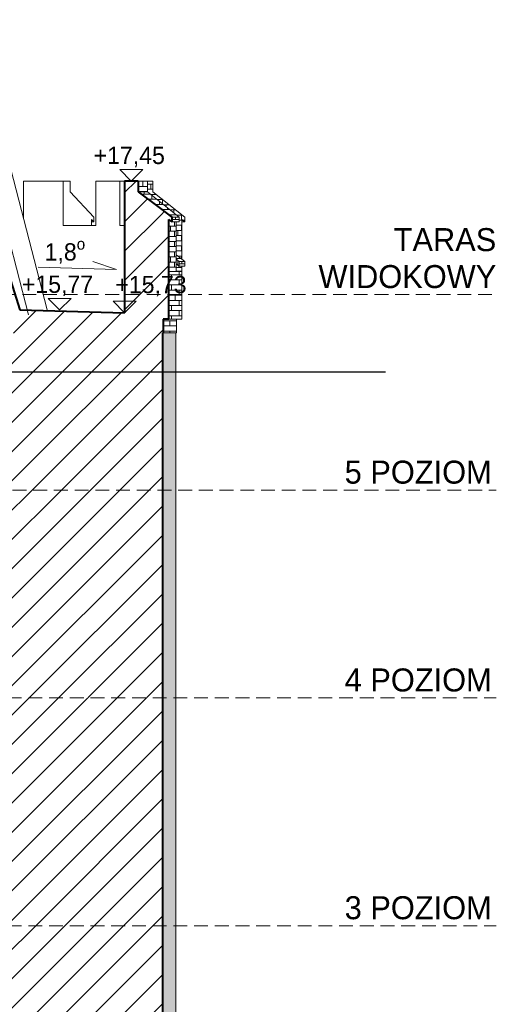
# Model space of a CAD drawing. Header units: millimetres. Extents: x 67877 to 166263, y -957 to 33454.
# Tile 78 of 98: x 84198 to 90411, y 13801 to 26640. Entities that reach past the tile are written whole.
import ezdxf

# ---------------------------------------------------------------- set-up
doc = ezdxf.new("R2010")
doc.units = ezdxf.units.MM
doc.linetypes.add('Przerywana gęsta', pattern=[135, 90, -45])
doc.linetypes.add('Wipeout_Contour', pattern=[1000, 0, -1000])
for name, color, linetype, lineweight in [('0_Nr_pióra__1', 7, 'Continuous', 13), ('0_Nr_pióra__102', 9, 'Continuous', 5), ('0_Nr_pióra__103', 7, 'Continuous', 5), ('0_Nr_pióra__27', 7, 'Continuous', 40), ('0_Nr_pióra__7', 7, 'Continuous', 20), ('0_Nr_pióra__90', 7, 'Continuous', 13), ('inw_schody zewnętrzne_Nr_pióra__1', 7, 'Continuous', 13), ('inw_schody zewnętrzne_Nr_pióra__27', 7, 'Continuous', 40), ('inw_schody zewnętrzne_Nr_pióra__87', 7, 'Continuous', 13), ('inw_ściany zewnętrzne_Nr_pióra__61', 251, 'Continuous', 13), ('inw_ściany zewnętrzne_Nr_pióra__87', 7, 'Continuous', 13)]:
    doc.layers.add(name, color=color, linetype=linetype, lineweight=lineweight)
doc.layers.add('inw_schody zewnętrzne', color=7, linetype='Continuous')
doc.styles.add('STYL_AUTOMATYCZNY_1', font='GOTHIC.TTF')
pattern_1 = [(45, (51469.33, 7089.58), (-190.9188, 190.9188), [])]

# ---------------------------------------------------------------- blocks, each defined once
blk = doc.blocks.new('Wymiary_59_4', base_point=(772980, 19993))
at = {"layer": '0_Nr_pióra__1', "linetype": 'Continuous'}
for p, q in [((772980, 19993), (772830, 20143)), ((772830, 20143), (773130, 20143)), ((773130, 20143), (772980, 19993))]:
    blk.add_line(p, q, dxfattribs=at)
at = {"layer": '0_Nr_pióra__1', "insert": (772489, 20173), "char_height": 225, "attachment_point": 7, "style": 'STYL_AUTOMATYCZNY_1'}
blk.add_mtext('\\A1;{\\pql;\\fCentury Gothic|b0|i0|c238|p34;+15,77}', dxfattribs=at)
blk = doc.blocks.new('Wymiary_66_4', base_point=(773915, 21673))
at = {"layer": '0_Nr_pióra__1', "linetype": 'Continuous'}
for p, q in [((773915, 21673), (773765, 21823)), ((773765, 21823), (774065, 21823)), ((774065, 21823), (773915, 21673))]:
    blk.add_line(p, q, dxfattribs=at)
at = {"layer": '0_Nr_pióra__1', "insert": (773424, 21853), "char_height": 225, "attachment_point": 7, "style": 'STYL_AUTOMATYCZNY_1'}
blk.add_mtext('\\A1;{\\pql;\\fCentury Gothic|b0|i0|c238|p34;+17,45}', dxfattribs=at)
blk = doc.blocks.new('Wymiary_74_4', base_point=(773827, 19955))
at = {"layer": '0_Nr_pióra__1', "linetype": 'Continuous'}
for p, q in [((773827, 19955), (773677, 20105)), ((773677, 20105), (773977, 20105)), ((773977, 20105), (773827, 19955))]:
    blk.add_line(p, q, dxfattribs=at)
at = {"layer": '0_Nr_pióra__1', "insert": (773707, 20169), "char_height": 225, "attachment_point": 7, "style": 'STYL_AUTOMATYCZNY_1'}
blk.add_mtext('\\A1;{\\pql;\\fCentury Gothic|b0|i0|c238|p34;+15,73}', dxfattribs=at)

msp = doc.modelspace()

# ---------------------------------------------------------------- hatches: boundary and pattern name
at = {"layer": '0_Nr_pióra__102', "linetype": 'Continuous'}
h = msp.add_hatch(dxfattribs=at)
h.set_pattern_fill('Cegła___wiązanie_pospoli_00', color=256, style=0, pattern_type=2)
h.set_pattern_definition([(0, (85803.19, 24466.01), (0, 67), []), (90, (85803.2, 24466.01), (-201, 0), [67, -67]), (90, (85903.7, 24533.01), (-201, 0), [67, -201, 67, -67]), (90, (85853.44, 24667.01), (-100.5, 0), [67, -335])])
h.paths.add_polyline_path([(85865.386, 24396.011), (85865.386, 24536.011), (85820.405, 24536.011), (85767.301, 24536.011), (85741.001, 24536.011), (85741.001, 24396.011), (85767.301, 24396.011), (85820.405, 24396.011)])
h = msp.add_hatch(dxfattribs=at)
h.set_pattern_fill('Cegła___wiązanie_pospoli_00', color=256, style=0, pattern_type=2)
h.set_pattern_definition([(0, (86108.48, 24025.91), (0, 67), []), (90, (86108.48, 24025.91), (-201, 0), [67, -67]), (90, (86208.98, 24092.91), (-201, 0), [67, -201, 67, -67]), (90, (86158.73, 24226.91), (-100.5, 0), [67, -335])])
h.paths.add_polyline_path([(86312.328, 24036.011), (86351.572, 24005.029), (86351.572, 24065.029), (85932.328, 24396.011), (85932.328, 24536.011), (85865.386, 24536.011), (85865.386, 24396.011), (86277.525, 24065.029), (86277.525, 24005.029), (86238.946, 24005.029), (86238.946, 23573.744), (86312.328, 23515.811)])
h = msp.add_hatch(dxfattribs=at)
h.set_pattern_fill('Cegła___wiązanie_pospoli_00', color=256, style=0, pattern_type=2)
h.set_pattern_definition([(0, (86022.41, 24230.52), (0, 67), []), (90, (86022.41, 24230.52), (-201, 0), [67, -67]), (90, (86122.91, 24297.52), (-201, 0), [67, -201, 67, -67]), (90, (86072.66, 24431.52), (-100.5, 0), [67, -335])])
h.paths.add_polyline_path([(86277.525, 24065.029), (85865.386, 24396.011), (85820.405, 24396.011), (85767.301, 24396.011), (86033.606, 24176.56), (86180.033, 24065.029), (86227.733, 24065.029)])
h = msp.add_hatch(dxfattribs=at)
h.set_pattern_fill('Cegła___wiązanie_pospoli_00', color=256, style=0, pattern_type=2)
h.set_pattern_definition([(0, (86228.78, 24035.03), (0, 67), []), (90, (86228.78, 24035.03), (-201, 0), [67, -67]), (90, (86329.28, 24102.03), (-201, 0), [67, -201, 67, -67]), (90, (86279.03, 24236.03), (-100.5, 0), [67, -335])])
h.paths.add_polyline_path([(86277.525, 24005.029), (86277.525, 24065.029), (86227.733, 24065.029), (86180.033, 24065.029), (86180.033, 24005.029), (86227.733, 24005.029)])
h = msp.add_hatch(dxfattribs=at)
h.set_pattern_fill('Cegła___wiązanie_pospoli_00', color=256, style=0, pattern_type=2)
h.set_pattern_definition([(0, (86331.93, 24020.505), (0, 67), []), (90, (86331.93, 24020.5), (-201, 0), [67, -67]), (90, (86432.43, 24087.5), (-201, 0), [67, -201, 67, -67]), (90, (86382.18, 24221.5), (-100.5, 0), [67, -335])])
h.paths.add_polyline_path([(86312.328, 24035.98), (86312.328, 24008.654), (86316.882, 24005.029), (86339.945, 24005.029), (86351.532, 24005.029)])
h = msp.add_hatch(dxfattribs=at)
h.set_pattern_fill('Cegła___wiązanie_pospoli_00', color=256, style=0, pattern_type=2)
h.set_pattern_definition([(0, (86214.275, 23680.52), (0, 67), []), (90, (86214.27, 23680.52), (-201, 0), [67, -67]), (90, (86314.77, 23747.52), (-201, 0), [67, -201, 67, -67]), (90, (86264.52, 23881.52), (-100.5, 0), [67, -335])])
h.paths.add_polyline_path([(86139.357, 23356.011), (86238.946, 23356.011), (86238.946, 24005.029), (86139.357, 24005.029)])
h = msp.add_hatch(dxfattribs=at)
h.set_pattern_fill('Cegła___wiązanie_pospoli_00', color=256, style=0, pattern_type=2)
h.set_pattern_definition([(0, (86292.495, 23527.356), (0, 67), []), (90, (86292.5, 23527.36), (-201, 0), [67, -67]), (90, (86393, 23594.36), (-201, 0), [67, -201, 67, -67]), (90, (86342.75, 23728.36), (-100.5, 0), [67, -335])])
h.paths.add_polyline_path([(86238.946, 23516.209), (86277.771, 23485.029), (86298.261, 23485.029), (86327.876, 23485.029), (86346.045, 23485.029), (86238.946, 23569.684)])
h = msp.add_hatch(dxfattribs=at)
h.set_pattern_fill('Cegła___wiązanie_pospoli_00', color=256, style=0, pattern_type=2)
h.set_pattern_definition([(0, (86258.36, 23437.52), (0, 67), []), (90, (86258.36, 23437.52), (-201, 0), [67, -67]), (90, (86358.86, 23504.52), (-201, 0), [67, -201, 67, -67]), (90, (86308.61, 23638.52), (-100.5, 0), [67, -335])])
h.paths.add_polyline_path([(86238.946, 23516.209), (86238.946, 23358.829), (86239.192, 23358.829), (86239.192, 23456.011), (86277.771, 23425.029), (86277.771, 23485.029)])
h = msp.add_hatch(dxfattribs=at)
h.set_pattern_fill('Cegła___wiązanie_pospoli_00', color=256, style=0, pattern_type=2)
h.set_pattern_definition([(0, (86273.02, 23407.42), (0, 67), []), (90, (86273.02, 23407.42), (-201, 0), [67, -67]), (90, (86373.52, 23474.42), (-201, 0), [67, -201, 67, -67]), (90, (86323.27, 23608.42), (-100.5, 0), [67, -335])])
h.paths.add_polyline_path([(86239.192, 23456.011), (86239.192, 23358.829), (86259.497, 23358.829), (86288.843, 23358.829), (86306.848, 23358.829), (86306.848, 23425.029), (86298.261, 23425.029), (86277.771, 23425.029)])
h = msp.add_hatch(dxfattribs=at)
h.set_pattern_fill('Cegła___wiązanie_pospoli_00', color=256, style=0, pattern_type=2)
h.set_pattern_definition([(0, (86311.91, 23455.03), (0, 67), []), (90, (86311.9, 23455.03), (-201, 0), [67, -67]), (90, (86412.4, 23522.03), (-201, 0), [67, -201, 67, -67]), (90, (86362.16, 23656.03), (-100.5, 0), [67, -335])])
h.paths.add_polyline_path([(86277.771, 23485.029), (86277.771, 23425.029), (86298.261, 23425.029), (86306.848, 23425.029), (86312.074, 23425.029), (86312.202, 23425.029), (86327.876, 23425.029), (86346.045, 23425.029), (86346.045, 23485.029), (86327.876, 23485.029), (86298.261, 23485.029)])
h = msp.add_hatch(dxfattribs=at)
h.set_pattern_fill('Cegła___wiązanie_pospoli_00', color=256, style=0, pattern_type=2)
h.set_pattern_definition([(0, (86276.735, 23181.01), (0, 67), []), (90, (86276.74, 23181.01), (-201, 0), [67, -67]), (90, (86377.24, 23248.01), (-201, 0), [67, -201, 67, -67]), (90, (86326.99, 23382.01), (-100.5, 0), [67, -335])])
h.paths.add_polyline_path([(86139.357, 23356.011), (86139.357, 22736.011), (86312.328, 22736.011), (86312.328, 23356.011)])
h = msp.add_hatch(dxfattribs=at)
h.set_pattern_fill('Cegła___wiązanie_pospoli_00', color=256, style=0, pattern_type=2)
h.set_pattern_definition([(0, (86155.255, 22646.01), (0, 67), []), (90, (86155.25, 22646.01), (-201, 0), [67, -67]), (90, (86255.75, 22713.01), (-201, 0), [67, -201, 67, -67]), (90, (86205.5, 22847.01), (-100.5, 0), [67, -335])])
h.paths.add_polyline_path([(86241.33, 22556.011), (86241.33, 22736.011), (86241.257, 22736.011), (86197.194, 22736.011), (86142.929, 22736.011), (86142.589, 22736.011), (86069.179, 22736.011), (86069.179, 22556.011), (86075.662, 22556.011), (86129.054, 22556.011), (86172.409, 22556.011), (86205.623, 22556.011), (86228.615, 22556.011)])
h = msp.add_hatch(dxfattribs=at)
h.set_pattern_fill('Cegła___wiązanie_pospoli_00', color=256, style=0, pattern_type=2)
h.set_pattern_definition([(0, (86196.285, 21531.01), (0, 67), []), (90, (86196.29, 21531.01), (-201, 0), [67, -67]), (90, (86296.79, 21598.01), (-201, 0), [67, -201, 67, -67]), (90, (86246.54, 21732.01), (-100.5, 0), [67, -335])])
h.paths.add_polyline_path([(86058.218, 10926.011), (86058.218, 7226.011), (86230.016, 7226.011), (86230.016, 10926.011), (86232.816, 10926.011), (86232.816, 11946.011), (86232.816, 14826.011), (86232.816, 17796.011), (86232.816, 20506.011), (86232.816, 22556.011), (86228.615, 22556.011), (86214.531, 22556.011), (86178.04, 22556.011), (86172.409, 22556.011), (86129.054, 22556.011), (86075.662, 22556.011), (86069.179, 22556.011), (86059.331, 22556.011), (86059.331, 20506.011), (86059.331, 17796.011), (86059.331, 14826.011), (86059.331, 11946.011), (86059.331, 10926.011)])
at = {"layer": 'inw_schody zewnętrzne_Nr_pióra__1', "linetype": 'Continuous'}
h = msp.add_hatch(dxfattribs=at)
h.set_pattern_fill('Bloczki_ceramiczne_0004', color=256, style=0, pattern_type=2)
h.set_pattern_definition(pattern_1)
h.paths.add_polyline_path([(85801.416, 23356.011), (85565.389, 23356.011), (85565.389, 22856.011), (86069.179, 22736.011), (86138.695, 22736.011), (86138.695, 23356.011)])

# ---------------------------------------------------------------- linework, layer by layer
msp.add_line((72503.33, 22048.558), (88967.47, 22048.558))
at = {"layer": '0_Nr_pióra__103', "linetype": 'Continuous'}
msp.add_line((86069.179, 22556.011), (86059.331, 22556.011), dxfattribs=at)
at = {"layer": '0_Nr_pióra__27', "linetype": 'Continuous'}
for p, q in [((86138.695, 23015.091), (86138.695, 22736.011)), ((86069.179, 22736.011), (86069.179, 22556.011)), ((86142.589, 22736.011), (86069.179, 22736.011))]:
    msp.add_line(p, q, dxfattribs=at)
at = {"layer": '0_Nr_pióra__90', "linetype": 'Continuous'}
for p, q in [((86313.754, 22736.011), (86313.754, 23015.091)), ((86142.589, 22736.011), (86142.929, 22736.011)), ((86311.306, 22736.011), (86313.754, 22736.011)), ((86069.179, 22556.011), (86075.662, 22556.011)), ((86075.662, 22556.011), (86129.054, 22556.011)), ((86129.054, 22556.011), (86172.409, 22556.011))]:
    msp.add_line(p, q, dxfattribs=at)
at = {"layer": 'inw_schody zewnętrzne_Nr_pióra__1', "linetype": 'Continuous'}
for p, q in [((85565.389, 23356.011), (85565.171, 23356.011)), ((86139.357, 23356.011), (86138.695, 23356.011))]:
    msp.add_line(p, q, dxfattribs=at)
at = {"layer": 'inw_schody zewnętrzne_Nr_pióra__27', "linetype": 'Continuous'}
for p, q in [((82513.009, 28201.889), (84199.384, 22856.011)), ((85565.389, 23356.011), (85565.389, 22817.96)), ((86138.695, 23356.011), (86138.695, 23006.011))]:
    msp.add_line(p, q, dxfattribs=at)
at = {"layer": 'inw_schody zewnętrzne_Nr_pióra__27', "linetype": 'Continuous', "flags": 128}
msp.add_lwpolyline([(84199.384, 22856.011), (85565.389, 22817.96)], dxfattribs=at)
at = {"layer": 'inw_schody zewnętrzne_Nr_pióra__87', "linetype": 'Continuous'}
for p, q in [((84555.121, 22856.011), (81972.816, 32839.404)), ((84313.087, 22793.407), (81962.816, 31879.736)), ((84246.462, 24536.011), (84246.462, 24049.309)), ((84413.666, 24536.011), (84246.462, 24536.011)), ((84560.038, 24536.011), (84413.666, 24536.011)), ((84699.526, 24536.011), (84560.038, 24536.011)), ((84765.642, 24536.011), (84699.526, 24536.011)), ((84854.125, 24536.011), (84765.642, 24536.011)), ((84765.642, 24536.011), (84765.642, 23956.011)), ((84854.125, 24396.011), (84854.125, 24536.011)), ((85297.502, 24536.011), (85189.073, 24536.011)), ((85387.06, 24536.011), (85297.502, 24536.011)), ((85741.001, 24536.011), (85767.301, 24536.011)), ((85767.301, 24536.011), (85820.405, 24536.011)), ((85820.405, 24536.011), (85865.386, 24536.011)), ((85932.328, 24536.011), (85865.386, 24536.011)), ((84905.658, 23956.011), (84765.457, 23956.011)), ((85025.665, 23956.011), (84905.658, 23956.011)), ((86139.357, 23356.011), (86149.093, 23356.011)), ((86149.093, 23356.011), (86171.926, 23356.011)), ((86232.816, 17796.011), (86232.816, 20506.011)), ((86232.816, 14826.011), (86232.816, 17796.011)), ((86232.816, 11946.011), (86232.816, 14826.011))]:
    msp.add_line(p, q, dxfattribs=at)
at = {"layer": 'inw_ściany zewnętrzne_Nr_pióra__61', "linetype": 'Przerywana gęsta', "ltscale": 2, "flags": 128}
msp.add_lwpolyline([(81533.818, 23056.011), (90410.826, 23056.011)], dxfattribs=at)
at = {"layer": 'inw_ściany zewnętrzne_Nr_pióra__87', "linetype": 'Continuous', "flags": 128}
msp.add_lwpolyline([(84440.718, 23414.662), (85459.978, 23382.766), (85152.004, 23488.218)], dxfattribs=at)

# ---------------------------------------------------------------- block references
at = {"linetype": 'Continuous'}
for name, p in [('Wymiary_59_4', (84718.068, 22856.011)), ('Wymiary_74_4', (85565.389, 22817.96))]:
    msp.add_blockref(name, p, dxfattribs=at)

# ---------------------------------------------------------------- texts
at = {"layer": '0_Nr_pióra__7', "linetype": 'Continuous', "insert": (90410.826, 23136.183), "char_height": 300, "attachment_point": 9, "line_spacing_factor": 0.963147, "style": 'STYL_AUTOMATYCZNY_1'}
msp.add_mtext('\\A1;{\\pqr;\\fCentury Gothic|b0|i0|c238|p34;TARAS \\P\\pqr;\\fCentury Gothic|b0|i0|c238|p34;WIDOKOWY}', dxfattribs=at)
at = {"layer": '0_Nr_pióra__7', "linetype": 'Continuous', "char_height": 300, "attachment_point": 8, "style": 'STYL_AUTOMATYCZNY_1'}
for s, insert in [('\\A1;{\\pqc;\\fCentury Gothic|b0|i0|c238|p34;5\\fCentury Gothic|b0|i0|c238|p34; POZIOM}', (89392.937, 20586.183)), ('\\A1;{\\pqc;\\fCentury Gothic|b0|i0|c238|p34;4\\fCentury Gothic|b0|i0|c238|p34; POZIOM}', (89392.943, 17876.182)), ('\\A1;{\\pqc;\\fCentury Gothic|b0|i0|c238|p34;3\\fCentury Gothic|b0|i0|c238|p34; POZIOM}', (89392.943, 14906.397))]:
    msp.add_mtext(s, dxfattribs=dict(at, insert=insert))

# ---------------------------------------------------------------- wipeouts: each hides what was drawn before it
at = {"linetype": 'Wipeout_Contour', "ltscale": 3096366.570409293}
msp.add_wipeout([(85503.131, 23956.011), (85565.171, 23956.011), (85565.171, 24536.011), (85503.131, 24536.011)], dxfattribs=at).dxf.layer = 'inw_schody zewnętrzne'
at = {"linetype": 'Wipeout_Contour', "ltscale": 2321086.131961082}
msp.add_wipeout([(85163.261, 24005.029), (85134.323, 24036.011), (85134.323, 24005.029)], dxfattribs=at).dxf.layer = 'inw_schody zewnętrzne'

# ---------------------------------------------------------------- next in the draw order: linework, layer by layer
at = {"layer": 'inw_schody zewnętrzne_Nr_pióra__27', "linetype": 'Continuous'}
for p, q in [((85565.171, 24536.011), (85565.171, 23356.011)), ((85741.001, 24536.011), (85565.171, 24536.011))]:
    msp.add_line(p, q, dxfattribs=at)
at = {"layer": 'inw_schody zewnętrzne_Nr_pióra__87', "linetype": 'Continuous'}
for p, q in [((85189.073, 24536.011), (85189.073, 23956.011)), ((85467.538, 24536.011), (85387.06, 24536.011)), ((85503.131, 24536.011), (85467.538, 24536.011)), ((85565.171, 24536.011), (85503.131, 24536.011)), ((85503.131, 24536.011), (85503.131, 23956.011)), ((85163.261, 24065.029), (84854.125, 24396.011)), ((85134.323, 23956.011), (85134.323, 24036.011)), ((85134.323, 24036.011), (85163.261, 24005.029)), ((85163.261, 24005.029), (85163.261, 24065.029)), ((85137.552, 23956.011), (85025.665, 23956.011)), ((85163.261, 24005.029), (85134.323, 24005.029)), ((85189.073, 23956.011), (85137.552, 23956.011)), ((85565.171, 23956.011), (85502.897, 23956.011))]:
    msp.add_line(p, q, dxfattribs=at)

# ---------------------------------------------------------------- next in the draw order: block references
at = {"linetype": 'Continuous'}
msp.add_blockref('Wymiary_66_4', (85653.086, 24536.011), dxfattribs=at)

# ---------------------------------------------------------------- next in the draw order: texts
at = {"layer": '0_Nr_pióra__7', "linetype": 'Continuous', "insert": (84787.676, 23433.999), "char_height": 225, "attachment_point": 8, "style": 'STYL_AUTOMATYCZNY_1'}
msp.add_mtext('\\A1;{\\pqc;\\fCentury Gothic|b0|i0|c238|p34;1,8\\fCentury Gothic|b0|i0|c238|p34;\\A1{\\H.66x;\\So^  ;}}', dxfattribs=at)

# ---------------------------------------------------------------- next in the draw order: wipeouts: each hides what was drawn before it
at = {"linetype": 'Wipeout_Contour', "ltscale": 3099028.803108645}
msp.add_wipeout([(86241.33, 22736.011), (86241.33, 22556.011), (86243.739, 22556.011), (86243.739, 22736.011)], dxfattribs=at)
at = {"linetype": 'Wipeout_Contour', "ltscale": 2323220.684766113}
msp.add_wipeout([(85767.301, 24396.011), (85741.001, 24396.011), (86033.606, 24176.56)], dxfattribs=at).dxf.layer = 'inw_schody zewnętrzne'
at = {"linetype": 'Wipeout_Contour', "ltscale": 3099531.534291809}
msp.add_wipeout([(86312.328, 24036.011), (86312.328, 24035.98), (86351.532, 24005.029), (86351.572, 24005.029)], dxfattribs=at).dxf.layer = 'inw_schody zewnętrzne'
at = {"linetype": 'Wipeout_Contour', "ltscale": 3099374.01815209}
msp.add_wipeout([(86306.848, 23358.829), (86312.074, 23358.829), (86312.074, 23425.029), (86306.848, 23425.029)], dxfattribs=at).dxf.layer = 'inw_schody zewnętrzne'
at = {"linetype": 'Wipeout_Contour', "ltscale": 9280111.495333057}
msp.add_wipeout([(84225.838, 14826.011), (84001.087, 14826.011), (84001.087, 11946.011), (84225.838, 11946.011), (84632.483, 11946.011), (85176.674, 11946.011), (85950.368, 11946.011), (86059.331, 11946.011), (86059.331, 14826.011), (85950.368, 14826.011), (85176.674, 14826.011), (84632.483, 14826.011)], dxfattribs=at).dxf.layer = 'inw_schody zewnętrzne'

# ---------------------------------------------------------------- next in the draw order: hatches: boundary and pattern name
at = {"layer": 'inw_schody zewnętrzne_Nr_pióra__1', "linetype": 'Continuous'}
h = msp.add_hatch(dxfattribs=at)
h.set_pattern_fill('Bloczki_ceramiczne_0004', color=256, style=0, pattern_type=2)
h.set_pattern_definition(pattern_1)
h.paths.add_polyline_path([(85565.171, 24536.011), (85565.171, 23356.011), (86033.606, 23356.011), (86139.357, 23356.011), (86139.357, 24036.011), (86033.606, 24116.56), (85741.001, 24336.011), (85741.001, 24396.011), (85741.001, 24536.011)])
h = msp.add_hatch(dxfattribs=at)
h.set_pattern_fill('Bloczki_ceramiczne_0004', color=256, style=0, pattern_type=2)
h.set_pattern_definition(pattern_1)
h.paths.add_polyline_path([(84225.838, 14826.011), (84001.087, 14826.011), (84001.087, 11946.011), (84225.838, 11946.011), (84632.483, 11946.011), (85176.674, 11946.011), (85950.368, 11946.011), (86059.331, 11946.011), (86059.331, 14826.011), (85950.368, 14826.011), (85176.674, 14826.011), (84632.483, 14826.011)])

# ---------------------------------------------------------------- next in the draw order: linework, layer by layer
at = {"layer": '0_Nr_pióra__90', "linetype": 'Continuous'}
for p, q in [((86142.929, 22736.011), (86197.194, 22736.011)), ((86197.194, 22736.011), (86241.257, 22736.011)), ((86241.257, 22736.011), (86275.014, 22736.011)), ((86243.739, 22556.011), (86243.739, 22736.011)), ((86275.014, 22736.011), (86298.383, 22736.011)), ((86298.383, 22736.011), (86311.306, 22736.011)), ((86172.409, 22556.011), (86205.623, 22556.011)), ((86205.623, 22556.011), (86228.615, 22556.011)), ((86228.615, 22556.011), (86241.33, 22556.011)), ((86241.33, 22556.011), (86243.739, 22556.011))]:
    msp.add_line(p, q, dxfattribs=at)
at = {"layer": 'inw_schody zewnętrzne_Nr_pióra__87', "linetype": 'Continuous'}
msp.add_line((86232.816, 20506.011), (86232.816, 22556.011), dxfattribs=at)

# ---------------------------------------------------------------- next in the draw order: wipeouts: each hides what was drawn before it
at = {"linetype": 'Wipeout_Contour', "ltscale": 2324593.704965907}
msp.add_wipeout([(86316.882, 24005.029), (86312.328, 24008.654), (86312.328, 24005.029)], dxfattribs=at).dxf.layer = 'inw_schody zewnętrzne'
at = {"linetype": 'Wipeout_Contour', "ltscale": 3099537.540848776}
msp.add_wipeout([(86346.045, 23485.029), (86346.045, 23425.029), (86351.318, 23425.029), (86351.318, 23485.029)], dxfattribs=at).dxf.layer = 'inw_schody zewnętrzne'

# ---------------------------------------------------------------- next in the draw order: linework, layer by layer
at = {"layer": 'inw_schody zewnętrzne_Nr_pióra__87', "linetype": 'Continuous'}
for p, q in [((86277.525, 24005.029), (86277.525, 24065.029)), ((86312.328, 24036.011), (86351.572, 24005.029)), ((86351.572, 24005.029), (86351.572, 24065.029)), ((86316.882, 24005.029), (86312.328, 24005.029)), ((86339.945, 24005.029), (86316.882, 24005.029)), ((86351.532, 24005.029), (86339.945, 24005.029))]:
    msp.add_line(p, q, dxfattribs=at)

# ---------------------------------------------------------------- next in the draw order: wipeouts: each hides what was drawn before it
at = {"linetype": 'Wipeout_Contour', "ltscale": 5421932.490515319}
msp.add_wipeout([(86033.606, 24176.56), (85741.001, 24396.011), (85741.001, 24336.011), (86033.606, 24116.56), (86139.357, 24036.011), (86180.033, 24005.029), (86180.033, 24065.029)], dxfattribs=at).dxf.layer = 'inw_schody zewnętrzne'
at = {"linetype": 'Wipeout_Contour', "ltscale": 3099326.006209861}
msp.add_wipeout([(86238.946, 23573.744), (86238.946, 23569.684), (86346.045, 23485.029), (86351.318, 23485.029)], dxfattribs=at).dxf.layer = 'inw_schody zewnętrzne'
at = {"linetype": 'Wipeout_Contour', "ltscale": 9280656.49350918}
msp.add_wipeout([(84225.838, 17796.011), (84001.087, 17796.011), (84001.087, 14826.011), (84225.838, 14826.011), (84632.483, 14826.011), (85176.674, 14826.011), (85950.368, 14826.011), (86059.331, 14826.011), (86059.331, 17796.011), (85950.368, 17796.011), (85176.674, 17796.011), (84632.483, 17796.011)], dxfattribs=at).dxf.layer = 'inw_schody zewnętrzne'

# ---------------------------------------------------------------- next in the draw order: hatches: boundary and pattern name
at = {"layer": 'inw_schody zewnętrzne_Nr_pióra__1', "linetype": 'Continuous'}
h = msp.add_hatch(dxfattribs=at)
h.set_pattern_fill('Bloczki_ceramiczne_0004', color=256, style=0, pattern_type=2)
h.set_pattern_definition(pattern_1)
h.paths.add_polyline_path([(86033.606, 24176.56), (85741.001, 24396.011), (85741.001, 24336.011), (86033.606, 24116.56), (86139.357, 24036.011), (86180.033, 24005.029), (86180.033, 24065.029)])
h = msp.add_hatch(dxfattribs=at)
h.set_pattern_fill('Bloczki_ceramiczne_0004', color=256, style=0, pattern_type=2)
h.set_pattern_definition(pattern_1)
h.paths.add_polyline_path([(84225.838, 17796.011), (84001.087, 17796.011), (84001.087, 14826.011), (84225.838, 14826.011), (84632.483, 14826.011), (85176.674, 14826.011), (85950.368, 14826.011), (86059.331, 14826.011), (86059.331, 17796.011), (85950.368, 17796.011), (85176.674, 17796.011), (84632.483, 17796.011)])

# ---------------------------------------------------------------- next in the draw order: linework, layer by layer
at = {"layer": 'inw_schody zewnętrzne_Nr_pióra__27', "linetype": 'Continuous'}
for p, q in [((85741.001, 24536.011), (85741.001, 24396.011)), ((86139.357, 24036.011), (86139.357, 23356.011)), ((86139.357, 24036.011), (86180.033, 24005.029)), ((86180.033, 24065.029), (86180.033, 24005.029)), ((86059.331, 14826.011), (86059.331, 11946.011))]:
    msp.add_line(p, q, dxfattribs=at)
at = {"layer": 'inw_schody zewnętrzne_Nr_pióra__27', "linetype": 'Continuous', "flags": 128}
msp.add_lwpolyline([(85741.001, 24396.011), (86033.606, 24176.56), (86180.033, 24065.029)], dxfattribs=at)
at = {"layer": 'inw_schody zewnętrzne_Nr_pióra__87', "linetype": 'Continuous'}
for p, q in [((85865.386, 24396.011), (85865.386, 24536.011)), ((85932.328, 24396.011), (85932.328, 24536.011)), ((85767.301, 24396.011), (85741.001, 24396.011)), ((85820.405, 24396.011), (85767.301, 24396.011)), ((85865.386, 24396.011), (85820.405, 24396.011)), ((86277.525, 24065.029), (85865.386, 24396.011)), ((86351.572, 24065.029), (85932.328, 24396.011)), ((86180.033, 24065.029), (86227.733, 24065.029)), ((86227.733, 24065.029), (86277.525, 24065.029)), ((86312.328, 23515.811), (86312.328, 24036.011)), ((86180.033, 24005.029), (86227.733, 24005.029)), ((86227.733, 24005.029), (86277.525, 24005.029)), ((86238.946, 23516.209), (86238.946, 24005.029)), ((86312.328, 23515.811), (86238.946, 23573.744))]:
    msp.add_line(p, q, dxfattribs=at)
at = {"layer": 'inw_ściany zewnętrzne_Nr_pióra__61', "linetype": 'Przerywana gęsta', "ltscale": 2, "flags": 128}
msp.add_lwpolyline([(81072.816, 14826.226), (90410.826, 14826.226)], dxfattribs=at)

# ---------------------------------------------------------------- next in the draw order: wipeouts: each hides what was drawn before it
at = {"linetype": 'Wipeout_Contour', "ltscale": 5423770.702471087}
msp.add_wipeout([(86238.946, 23356.011), (86312.328, 23356.011), (86312.328, 23425.029), (86312.074, 23425.029), (86312.074, 23358.829), (86309.934, 23358.829), (86238.946, 23358.829)], dxfattribs=at).dxf.layer = 'inw_schody zewnętrzne'

# ---------------------------------------------------------------- next in the draw order: linework, layer by layer
at = {"layer": 'inw_schody zewnętrzne_Nr_pióra__87', "linetype": 'Continuous'}
for p, q in [((86277.771, 23485.029), (86238.946, 23516.209)), ((86238.946, 23358.829), (86238.946, 23516.209)), ((86351.318, 23485.029), (86312.328, 23515.811)), ((86239.192, 23358.829), (86239.192, 23456.011)), ((86239.192, 23456.011), (86277.771, 23425.029)), ((86277.771, 23425.029), (86277.771, 23485.029)), ((86277.771, 23485.029), (86298.261, 23485.029)), ((86277.771, 23425.029), (86298.261, 23425.029)), ((86298.261, 23485.029), (86327.876, 23485.029)), ((86298.261, 23425.029), (86327.876, 23425.029)), ((86312.074, 23358.829), (86312.074, 23425.029)), ((86312.328, 23356.011), (86312.328, 23425.029)), ((86327.876, 23485.029), (86346.045, 23485.029)), ((86327.876, 23425.029), (86346.045, 23425.029)), ((86346.045, 23485.029), (86351.318, 23485.029)), ((86346.045, 23425.029), (86351.318, 23425.029)), ((86351.318, 23425.029), (86351.318, 23485.029)), ((86171.926, 23356.011), (86181.302, 23356.011)), ((86181.302, 23356.011), (86189.604, 23356.011)), ((86189.604, 23356.011), (86198.381, 23356.011)), ((86198.381, 23356.011), (86222.803, 23356.011)), ((86222.803, 23356.011), (86262.515, 23356.011)), ((86238.946, 23358.829), (86239.192, 23358.829)), ((86238.946, 23356.011), (86238.946, 23358.829)), ((86239.192, 23358.829), (86259.497, 23358.829)), ((86259.497, 23358.829), (86288.843, 23358.829)), ((86262.515, 23356.011), (86290.956, 23356.011)), ((86288.843, 23358.829), (86306.848, 23358.829)), ((86290.956, 23356.011), (86308.051, 23356.011)), ((86306.848, 23358.829), (86312.074, 23358.829)), ((86308.051, 23356.011), (86313.754, 23356.011)), ((86313.754, 23006.011), (86313.754, 23356.011))]:
    msp.add_line(p, q, dxfattribs=at)

# ---------------------------------------------------------------- next in the draw order: wipeouts: each hides what was drawn before it
at = {"linetype": 'Wipeout_Contour', "ltscale": 9281308.779943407}
msp.add_wipeout([(84225.838, 20506.011), (84001.087, 20506.011), (84001.087, 17796.011), (84225.838, 17796.011), (84632.483, 17796.011), (85176.674, 17796.011), (85950.368, 17796.011), (86059.331, 17796.011), (86059.331, 20506.011), (85950.368, 20506.011), (85176.674, 20506.011), (84632.483, 20506.011)], dxfattribs=at).dxf.layer = 'inw_schody zewnętrzne'

# ---------------------------------------------------------------- next in the draw order: hatches: boundary and pattern name
at = {"layer": 'inw_schody zewnętrzne_Nr_pióra__1', "linetype": 'Continuous'}
h = msp.add_hatch(dxfattribs=at)
h.set_pattern_fill('Bloczki_ceramiczne_0004', color=256, style=0, pattern_type=2)
h.set_pattern_definition(pattern_1)
h.paths.add_polyline_path([(84225.838, 22856.011), (84001.087, 22233.391), (84001.087, 20506.011), (84225.838, 20506.011), (84632.483, 20506.011), (85176.674, 20506.011), (85950.368, 20506.011), (86059.331, 20506.011), (86059.331, 22556.011), (86069.179, 22556.011), (86069.179, 22736.011), (86059.331, 22738.357), (86059.331, 22856.011), (85950.368, 22856.011), (85565.389, 22856.011), (85565.389, 22817.96), (84349.439, 22856.011)])
h = msp.add_hatch(dxfattribs=at)
h.set_pattern_fill('Bloczki_ceramiczne_0004', color=256, style=0, pattern_type=2)
h.set_pattern_definition(pattern_1)
h.paths.add_polyline_path([(84225.838, 20506.011), (84001.087, 20506.011), (84001.087, 17796.011), (84225.838, 17796.011), (84632.483, 17796.011), (85176.674, 17796.011), (85950.368, 17796.011), (86059.331, 17796.011), (86059.331, 20506.011), (85950.368, 20506.011), (85176.674, 20506.011), (84632.483, 20506.011)])

# ---------------------------------------------------------------- next in the draw order: linework, layer by layer
at = {"layer": 'inw_schody zewnętrzne_Nr_pióra__27', "linetype": 'Continuous'}
for p, q in [((86059.331, 22556.011), (86059.331, 20506.011)), ((86059.331, 20506.011), (86059.331, 17796.011)), ((86059.331, 17796.011), (86059.331, 14826.011))]:
    msp.add_line(p, q, dxfattribs=at)
at = {"layer": 'inw_ściany zewnętrzne_Nr_pióra__61', "linetype": 'Przerywana gęsta', "ltscale": 2, "flags": 128}
for points in [[(80865.058, 20506.011), (90410.826, 20506.011)], [(81072.816, 17796.011), (90410.826, 17796.011)]]:
    msp.add_lwpolyline(points, dxfattribs=at)

doc.saveas('drawing.dxf')
